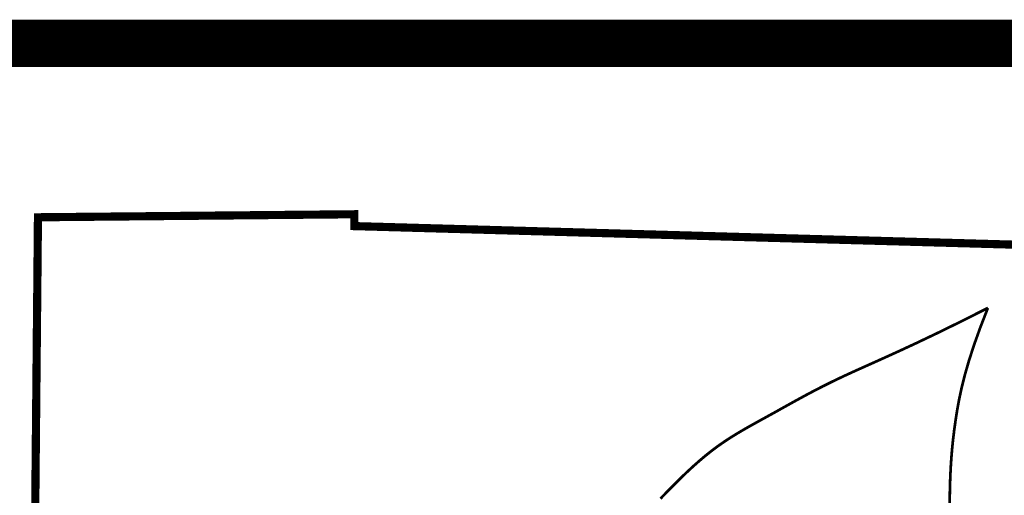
# Model space of a CAD drawing. Header units: feet. Extents: x 56.7 to 65.2, y 40.1 to 51.1.
# Tile 156 of 168: x 63.206 to 64.039, y 42.237 to 42.639. Entities that reach past the tile are written whole.
import ezdxf

# ---------------------------------------------------------------- set-up
doc = ezdxf.new("R2010")
doc.units = ezdxf.units.FT
doc.header["$LTSCALE"] = 16
doc.header["$MEASUREMENT"] = 0
for name, color, linetype in [('BELMONT-BORDER', 5, 'CONTINUOUS'), ('BORDER', 7, 'CONTINUOUS'), ('FACE', 160, 'CONTINUOUS')]:
    doc.layers.add(name, color=color, linetype=linetype)

msp = doc.modelspace()

# ---------------------------------------------------------------- linework, layer by layer
at = {"layer": 'BELMONT-BORDER', "color": 5, "const_width": 0.00691}
msp.add_lwpolyline([(63.21313, 41.53616), (63.22193, 42.47157), (63.48927, 42.47413), (63.48939, 42.46411), (64.30464, 42.44119), (64.30471, 42.4554), (64.45511, 42.45243)], dxfattribs=at)
at = {"layer": 'BORDER', "const_width": 0.04}
msp.add_lwpolyline([(57.18329, 42.61855), (64.68329, 42.61855)], dxfattribs=at)
at = {"layer": 'FACE', "color": 5, "const_width": 0.0023}
for points in [[(64.02476, 42.39496), (64.00209, 42.38353), (63.98211, 42.37374), (63.96455, 42.36537), (63.9491, 42.35821), (63.9355, 42.35203), (63.92344, 42.34662), (63.91265, 42.34178), (63.90283, 42.33728), (63.89374, 42.33294), (63.88526, 42.32873), (63.87733, 42.32464), (63.86987, 42.32068), (63.8628, 42.31683), (63.85606, 42.31309), (63.84958, 42.30947), (63.84327, 42.30596), (63.83708, 42.30255), (63.831, 42.2992), (63.82502, 42.29588), (63.81915, 42.29255), (63.81338, 42.28916), (63.80772, 42.28568), (63.80217, 42.28207), (63.79672, 42.27829), (63.79138, 42.2743), (63.78615, 42.27014), (63.78102, 42.26582), (63.776, 42.26138), (63.77108, 42.25685), (63.76627, 42.25226), (63.76157, 42.24764), (63.75697, 42.24302), (63.75248, 42.23842), (63.74806, 42.23379)], [(64.02476, 42.39496), (64.01835, 42.37848), (64.01306, 42.3637), (64.00876, 42.35042), (64.00532, 42.33846), (64.00259, 42.32762), (64.00046, 42.31771), (63.99878, 42.30854), (63.99743, 42.2999), (63.99628, 42.29163), (63.99531, 42.28362), (63.99451, 42.27576), (63.99386, 42.26797), (63.99335, 42.26015), (63.99296, 42.2522), (63.9927, 42.24403), (63.99253, 42.23555), (63.99246, 42.22669)]]:
    msp.add_lwpolyline(points, dxfattribs=at)

doc.saveas('drawing.dxf')
